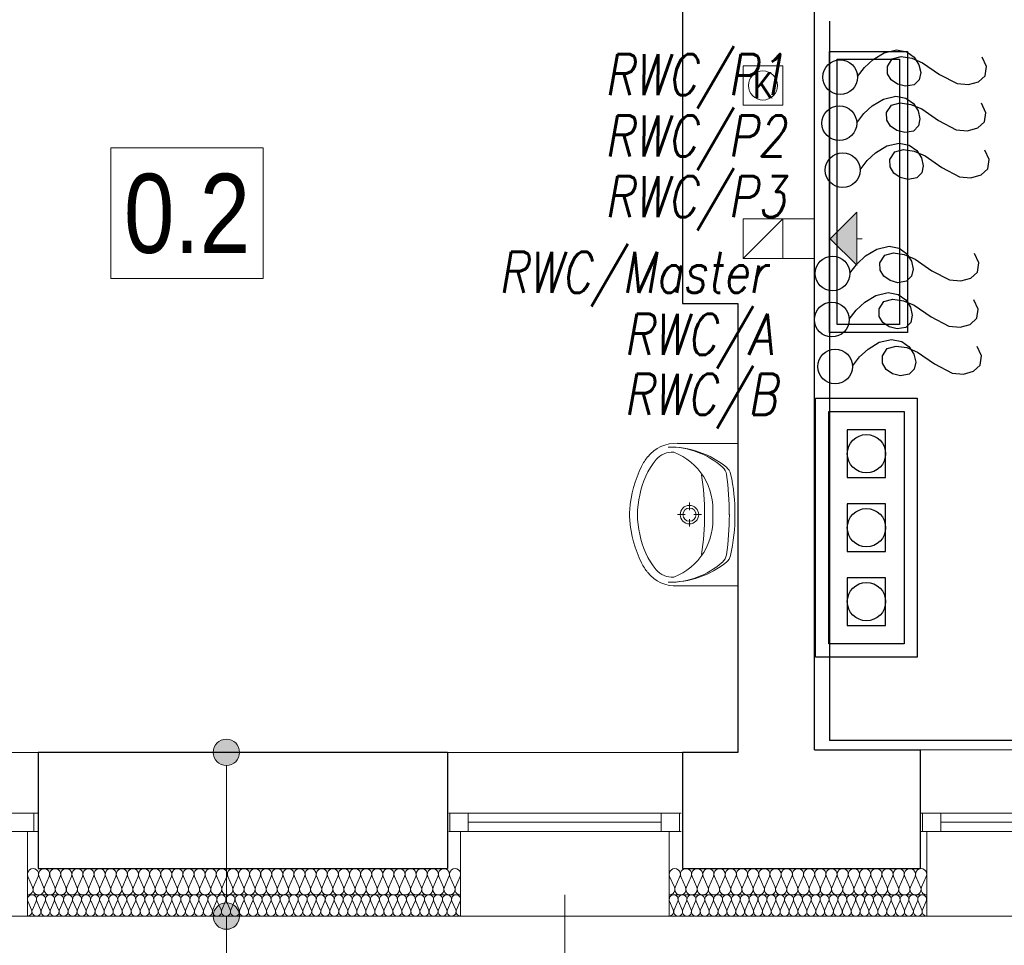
# Model space of a CAD drawing. Extents: x -558982 to 5119495, y -5290134 to 121759.
# Tile 233 of 256: x -430877 to -427149, y -20891 to -17386. Entities that reach past the tile are written whole.
import ezdxf
from ezdxf.lldxf.tags import DXFTag

# ---------------------------------------------------------------- set-up
doc = ezdxf.new("R2010")
doc.units = 0
doc.header["$MEASUREMENT"] = 0
doc.linetypes.add('DASHDOTX2', pattern=[2, 1, -0.5, 0, -0.5])
doc.layers.get('0').update_dxf_attribs({"color": 252})
for name, color, linetype, lineweight in [('$ IE INST. WYRÓWNWCZA', 1, 'Continuous', 30), ('$ IE WYPUSTY', 1, 'Continuous', 30), ('$ IE_OPISY', 7, 'Continuous', 25), ('$ IE_WYPUSTY', 1, 'Continuous', 30), ('Arch ocieplenie_Nr_Pióra__9', 252, 'Continuous', 13), ('Arch opisy_Nr_Pióra__1', 252, 'Continuous', 25), ('Arch opisy_Nr_Pióra__21', 252, 'Continuous', 9), ('Arch wykończenie_Nr_Pióra__3', 252, 'Continuous', 18), ('Inwent Izolacje_Nr_Pióra__2', 252, 'Continuous', 13), ('INWENT OPISY_Nr_Pióra__21', 252, 'Continuous', 9), ('INWENT RURY SPUSTOWE_Nr_Pióra__21', 252, 'Continuous', 9), ('INWENT wyposarzenie_Nr_Pióra__21', 252, 'Continuous', 9), ('INWENT. OKNA_Nr_Pióra__5', 252, 'Continuous', 13), ('INWENT.ŚCIANY_Nr_Pióra__1', 252, 'Continuous', 25), ('INWENT.ŚCIANY_Nr_Pióra__2', 252, 'Continuous', 13), ('INWENT.ŚCIANY_Nr_Pióra__21', 252, 'Continuous', 9), ('Istniejące kominy_Nr_Pióra__21', 252, 'Continuous', 9)]:
    doc.layers.add(name, color=color, linetype=linetype, lineweight=lineweight)
for name, color, linetype in [('Arch ocieplenie', 252, 'Continuous'), ('Arch opisy', 252, 'Continuous'), ('Inwent Izolacje', 252, 'Continuous'), ('INWENT wyposarzenie', 252, 'Continuous'), ('IS_Zasilanie', 1, 'SOLID'), ('Istniejące kominy', 252, 'Continuous')]:
    doc.layers.add(name, color=color, linetype=linetype)
doc.styles.add('GENERATED_STYLE_3', font='ARIALN.TTF')
doc.styles.add('GENERATED_STYLE_5', font='ARIALN.TTF')
doc.styles.add('ROMANS', font='romans.shx', dxfattribs={"width": 0.85})
tags = doc.linetypes.add('SOLID', pattern=[10, 10, 0]).pattern_tags.tags
tags[6:7] = [DXFTag(74, 4), DXFTag(75, 0), DXFTag(340, '0'), DXFTag(46, 0.0), DXFTag(50, 0.0), DXFTag(44, 0.0), DXFTag(45, 0.0)]
tags[4:5] = [DXFTag(74, 4), DXFTag(75, 0), DXFTag(340, '0'), DXFTag(46, 0.0), DXFTag(50, 0.0), DXFTag(44, 0.0), DXFTag(45, 0.0)]

# ---------------------------------------------------------------- blocks, each defined once
blk = doc.blocks.new('Izolacja cieplna 14_5', base_point=(-419374.9, 22732.6))
at = {"layer": 'Arch ocieplenie_Nr_Pióra__9', "linetype": 'Continuous'}
for p, q in [((-419373.5, 22788.8), (-419359.5, 22756.5)), ((-419356.7, 22756.5), (-419342.7, 22788.8)), ((-419339.9, 22788.8), (-419325.9, 22756.5)), ((-419323.1, 22756.5), (-419309.1, 22788.8)), ((-419306.3, 22788.8), (-419292.3, 22756.5)), ((-419289.5, 22756.5), (-419275.5, 22788.8)), ((-419272.7, 22788.8), (-419258.7, 22756.5)), ((-419255.9, 22756.5), (-419241.9, 22788.8)), ((-419239.1, 22788.8), (-419225.1, 22756.5)), ((-419222.2, 22756.5), (-419208.3, 22788.8)), ((-419205.4, 22788.8), (-419191.4, 22756.5)), ((-419188.6, 22756.5), (-419174.6, 22788.8)), ((-419171.8, 22788.8), (-419157.8, 22756.5)), ((-419155, 22756.5), (-419141, 22788.8)), ((-419138.2, 22788.8), (-419124.2, 22756.5)), ((-419121.4, 22756.5), (-419107.4, 22788.8)), ((-419104.6, 22788.8), (-419090.6, 22756.5)), ((-419087.8, 22756.5), (-419073.8, 22788.8)), ((-419070.9, 22788.8), (-419057, 22756.5)), ((-419054.1, 22756.5), (-419040.2, 22788.8)), ((-419037.3, 22788.8), (-419023.3, 22756.5)), ((-419020.5, 22756.5), (-419006.5, 22788.8)), ((-419003.7, 22788.8), (-418989.7, 22756.5)), ((-418986.9, 22756.5), (-418972.9, 22788.8)), ((-418970.1, 22788.8), (-418956.1, 22756.5)), ((-418953.3, 22756.5), (-418939.3, 22788.8)), ((-418936.5, 22788.8), (-418922.5, 22756.5)), ((-418919.7, 22756.5), (-418905.7, 22788.8)), ((-418902.8, 22788.8), (-418888.9, 22756.5)), ((-418886, 22756.5), (-418872, 22788.8)), ((-418869.2, 22788.8), (-418855.2, 22756.5)), ((-418852.4, 22756.5), (-418838.4, 22788.8)), ((-418835.6, 22788.8), (-418821.6, 22756.5)), ((-418818.8, 22756.5), (-418804.8, 22788.8)), ((-418802, 22788.8), (-418788, 22756.5)), ((-418785.2, 22756.5), (-418771.2, 22788.8)), ((-418768.4, 22788.8), (-418754.4, 22756.5)), ((-418751.6, 22756.5), (-418737.6, 22788.8)), ((-418734.7, 22788.8), (-418720.8, 22756.5)), ((-418717.9, 22756.5), (-418703.9, 22788.8)), ((-418701.1, 22788.8), (-418687.1, 22756.5)), ((-418684.3, 22756.5), (-418670.3, 22788.8)), ((-418667.5, 22788.8), (-418653.5, 22756.5)), ((-418650.7, 22756.5), (-418636.7, 22788.8)), ((-418633.9, 22788.8), (-418619.9, 22756.5)), ((-418617.1, 22756.5), (-418603.1, 22788.8)), ((-418600.3, 22788.8), (-418586.3, 22756.5)), ((-418583.4, 22756.5), (-418569.5, 22788.8)), ((-418566.6, 22788.8), (-418552.7, 22756.5)), ((-418549.8, 22756.5), (-418535.8, 22788.8)), ((-418533, 22788.8), (-418519, 22756.5)), ((-418516.2, 22756.5), (-418502.2, 22788.8)), ((-418499.4, 22788.8), (-418485.4, 22756.5)), ((-418482.6, 22756.5), (-418468.6, 22788.8)), ((-418465.8, 22788.8), (-418451.8, 22756.5)), ((-418449, 22756.5), (-418435, 22788.8)), ((-418432.2, 22788.8), (-418418.2, 22756.5)), ((-418415.3, 22756.5), (-418401.4, 22788.8))]:
    blk.add_line(p, q, dxfattribs=at)
for centre, start_param, end_param in [((-419358.1, 22795.6), 4.299595, 8.266775), ((-419324.5, 22795.6), 4.299595, 8.266775), ((-419290.9, 22795.6), 4.299595, 8.266775), ((-419257.3, 22795.6), 4.299595, 8.266775), ((-419223.7, 22795.6), 4.299595, 8.266775), ((-419190, 22795.6), 4.299595, 8.266775), ((-419156.4, 22795.6), 4.299595, 8.266775), ((-419122.8, 22795.6), 4.299595, 8.266775), ((-419089.2, 22795.6), 4.299595, 8.266775), ((-419055.6, 22795.6), 4.299595, 8.266775), ((-419021.9, 22795.6), 4.299595, 8.266775), ((-418988.3, 22795.6), 4.299595, 8.266775), ((-418954.7, 22795.6), 4.299595, 8.266775), ((-418921.1, 22795.6), 4.299595, 8.266775), ((-418887.4, 22795.6), 4.299595, 8.266775), ((-418853.8, 22795.6), 4.299595, 8.266775), ((-418820.2, 22795.6), 4.299595, 8.266775), ((-418786.6, 22795.6), 4.299595, 8.266775), ((-418753, 22795.6), 4.299595, 8.266775), ((-418719.3, 22795.6), 4.299595, 8.266775), ((-418685.7, 22795.6), 4.299595, 8.266775), ((-418652.1, 22795.6), 4.299595, 8.266775), ((-418618.5, 22795.6), 4.299595, 8.266775), ((-418584.9, 22795.6), 4.299595, 8.266775), ((-418551.2, 22795.6), 4.299595, 8.266775), ((-418517.6, 22795.6), 4.299595, 8.266775), ((-418484, 22795.6), 4.299595, 8.266775), ((-418450.4, 22795.6), 4.299595, 8.266775), ((-418416.8, 22795.6), 4.299595, 8.266775), ((-419374.9, 22749.6), 3.141593, 5.125182), ((-419341.3, 22749.6), 1.158004, 5.125183), ((-419307.7, 22749.6), 1.158004, 5.125183), ((-419274.1, 22749.6), 1.158004, 5.125183), ((-419240.5, 22749.6), 1.158004, 5.125183), ((-419206.8, 22749.6), 1.158004, 5.125183), ((-419173.2, 22749.6), 1.158004, 5.125183), ((-419139.6, 22749.6), 1.158004, 5.125183), ((-419106, 22749.6), 1.158004, 5.125183), ((-419072.4, 22749.6), 1.158004, 5.125183), ((-419038.7, 22749.6), 1.158004, 5.125183), ((-419005.1, 22749.6), 1.158004, 5.125183), ((-418971.5, 22749.6), 1.158004, 5.125183), ((-418937.9, 22749.6), 1.158004, 5.125183), ((-418904.3, 22749.6), 1.158004, 5.125183), ((-418870.6, 22749.6), 1.158004, 5.125183), ((-418837, 22749.6), 1.158004, 5.125183), ((-418803.4, 22749.6), 1.158004, 5.125183), ((-418769.8, 22749.6), 1.158004, 5.125183), ((-418736.2, 22749.6), 1.158004, 5.125183), ((-418702.5, 22749.6), 1.158004, 5.125183), ((-418668.9, 22749.6), 1.158004, 5.125183), ((-418635.3, 22749.6), 1.158004, 5.125183), ((-418601.7, 22749.6), 1.158004, 5.125183), ((-418568.1, 22749.6), 1.158004, 5.125183), ((-418534.4, 22749.6), 1.158004, 5.125183), ((-418500.8, 22749.6), 1.158004, 5.125183), ((-418467.2, 22749.6), 1.158004, 5.125183), ((-418433.6, 22749.6), 1.158004, 5.125183), ((-418399.9, 22749.6), 1.158004, 3.141593)]:
    blk.add_ellipse(centre, major_axis=(0, 17), ratio=0.988013, start_param=start_param, end_param=end_param, dxfattribs=at)
blk = doc.blocks.new('Izolacja cieplna 14_6', base_point=(-421804.9, 22732.6))
at = {"layer": 'Arch ocieplenie_Nr_Pióra__9', "linetype": 'Continuous'}
for p, q in [((-421803.5, 22788.8), (-421789.3, 22756.5)), ((-421786.4, 22756.5), (-421772.2, 22788.8)), ((-421769.3, 22788.8), (-421755.1, 22756.5)), ((-421752.3, 22756.5), (-421738, 22788.8)), ((-421735.2, 22788.8), (-421721, 22756.5)), ((-421718.1, 22756.5), (-421703.9, 22788.8)), ((-421701, 22788.8), (-421686.8, 22756.5)), ((-421683.9, 22756.5), (-421669.7, 22788.8)), ((-421666.8, 22788.8), (-421652.6, 22756.5)), ((-421649.8, 22756.5), (-421635.5, 22788.8)), ((-421632.7, 22788.8), (-421618.5, 22756.5)), ((-421615.6, 22756.5), (-421601.4, 22788.8)), ((-421598.5, 22788.8), (-421584.3, 22756.5)), ((-421581.4, 22756.5), (-421567.2, 22788.8)), ((-421564.3, 22788.8), (-421550.1, 22756.5)), ((-421547.3, 22756.5), (-421533, 22788.8)), ((-421530.2, 22788.8), (-421516, 22756.5)), ((-421513.1, 22756.5), (-421498.9, 22788.8)), ((-421496, 22788.8), (-421481.8, 22756.5)), ((-421478.9, 22756.5), (-421464.7, 22788.8)), ((-421461.8, 22788.8), (-421447.6, 22756.5)), ((-421444.8, 22756.5), (-421430.5, 22788.8)), ((-421427.7, 22788.8), (-421413.5, 22756.5)), ((-421410.6, 22756.5), (-421396.4, 22788.8)), ((-421393.5, 22788.8), (-421379.3, 22756.5)), ((-421376.4, 22756.5), (-421362.2, 22788.8)), ((-421359.3, 22788.8), (-421345.1, 22756.5)), ((-421342.3, 22756.5), (-421328, 22788.8)), ((-421325.2, 22788.8), (-421311, 22756.5)), ((-421308.1, 22756.5), (-421293.9, 22788.8)), ((-421291, 22788.8), (-421276.8, 22756.5)), ((-421273.9, 22756.5), (-421259.7, 22788.8)), ((-421256.8, 22788.8), (-421242.6, 22756.5)), ((-421239.8, 22756.5), (-421225.5, 22788.8)), ((-421222.7, 22788.8), (-421208.5, 22756.5)), ((-421205.6, 22756.5), (-421191.4, 22788.8)), ((-421188.5, 22788.8), (-421174.3, 22756.5)), ((-421171.4, 22756.5), (-421157.2, 22788.8)), ((-421154.3, 22788.8), (-421140.1, 22756.5)), ((-421137.3, 22756.5), (-421123, 22788.8)), ((-421120.2, 22788.8), (-421106, 22756.5)), ((-421103.1, 22756.5), (-421088.9, 22788.8)), ((-421086, 22788.8), (-421071.8, 22756.5)), ((-421068.9, 22756.5), (-421054.7, 22788.8)), ((-421051.8, 22788.8), (-421037.6, 22756.5)), ((-421034.8, 22756.5), (-421020.5, 22788.8)), ((-421017.7, 22788.8), (-421003.5, 22756.5)), ((-421000.6, 22756.5), (-420986.4, 22788.8)), ((-420983.5, 22788.8), (-420969.3, 22756.5)), ((-420966.4, 22756.5), (-420952.2, 22788.8)), ((-420949.3, 22788.8), (-420935.1, 22756.5)), ((-420932.3, 22756.5), (-420918, 22788.8)), ((-420915.2, 22788.8), (-420901, 22756.5)), ((-420898.1, 22756.5), (-420883.9, 22788.8)), ((-420881, 22788.8), (-420866.8, 22756.5)), ((-420863.9, 22756.5), (-420849.7, 22788.8)), ((-420846.8, 22788.8), (-420832.6, 22756.5)), ((-420829.8, 22756.5), (-420815.5, 22788.8)), ((-420812.7, 22788.8), (-420798.5, 22756.5)), ((-420795.6, 22756.5), (-420781.4, 22788.8)), ((-420778.5, 22788.8), (-420764.3, 22756.5)), ((-420761.4, 22756.5), (-420747.2, 22788.8)), ((-420744.3, 22788.8), (-420730.1, 22756.5)), ((-420727.3, 22756.5), (-420713, 22788.8)), ((-420710.2, 22788.8), (-420696, 22756.5)), ((-420693.1, 22756.5), (-420678.9, 22788.8)), ((-420676, 22788.8), (-420661.8, 22756.5)), ((-420658.9, 22756.5), (-420644.7, 22788.8)), ((-420641.8, 22788.8), (-420627.6, 22756.5)), ((-420624.8, 22756.5), (-420610.5, 22788.8)), ((-420607.7, 22788.8), (-420593.5, 22756.5)), ((-420590.6, 22756.5), (-420576.4, 22788.8)), ((-420573.5, 22788.8), (-420559.3, 22756.5)), ((-420556.4, 22756.5), (-420542.2, 22788.8)), ((-420539.3, 22788.8), (-420525.1, 22756.5)), ((-420522.3, 22756.5), (-420508, 22788.8)), ((-420505.2, 22788.8), (-420491, 22756.5)), ((-420488.1, 22756.5), (-420473.9, 22788.8)), ((-420471, 22788.8), (-420456.8, 22756.5)), ((-420453.9, 22756.5), (-420439.7, 22788.8)), ((-420436.8, 22788.8), (-420422.6, 22756.5)), ((-420419.8, 22756.5), (-420405.5, 22788.8)), ((-420402.7, 22788.8), (-420388.5, 22756.5)), ((-420385.6, 22756.5), (-420371.4, 22788.8)), ((-420368.5, 22788.8), (-420354.3, 22756.5)), ((-420351.4, 22756.5), (-420337.2, 22788.8)), ((-420334.3, 22788.8), (-420320.1, 22756.5)), ((-420317.3, 22756.5), (-420303, 22788.8)), ((-420300.2, 22788.8), (-420286, 22756.5)), ((-420283.1, 22756.5), (-420268.9, 22788.8)), ((-420266, 22788.8), (-420251.8, 22756.5)), ((-420248.9, 22756.5), (-420234.7, 22788.8)), ((-420231.8, 22788.8), (-420217.6, 22756.5)), ((-420214.8, 22756.5), (-420200.5, 22788.8)), ((-420197.7, 22788.8), (-420183.5, 22756.5)), ((-420180.6, 22756.5), (-420166.4, 22788.8))]:
    blk.add_line(p, q, dxfattribs=at)
for centre, start_param, end_param in [((-421787.9, 22795.6), 5.870392, 9.837571), ((-421753.7, 22795.6), 5.870392, 9.837571), ((-421719.5, 22795.6), 5.870392, 9.837571), ((-421685.4, 22795.6), 5.870392, 9.837571), ((-421651.2, 22795.6), 5.870392, 9.837571), ((-421617, 22795.6), 5.870392, 9.837571), ((-421582.9, 22795.6), 5.870392, 9.837571), ((-421548.7, 22795.6), 5.870392, 9.837571), ((-421514.5, 22795.6), 5.870392, 9.837571), ((-421480.4, 22795.6), 5.870392, 9.837571), ((-421446.2, 22795.6), 5.870392, 9.837571), ((-421412, 22795.6), 5.870392, 9.837571), ((-421377.9, 22795.6), 5.870392, 9.837571), ((-421343.7, 22795.6), 5.870392, 9.837571), ((-421309.5, 22795.6), 5.870392, 9.837571), ((-421275.4, 22795.6), 5.870392, 9.837571), ((-421241.2, 22795.6), 5.870392, 9.837571), ((-421207, 22795.6), 5.870392, 9.837571), ((-421172.9, 22795.6), 5.870392, 9.837571), ((-421138.7, 22795.6), 5.870392, 9.837571), ((-421104.5, 22795.6), 5.870392, 9.837571), ((-421070.4, 22795.6), 5.870392, 9.837571), ((-421036.2, 22795.6), 5.870392, 9.837571), ((-421002, 22795.6), 5.870392, 9.837571), ((-420967.9, 22795.6), 5.870392, 9.837571), ((-420933.7, 22795.6), 5.870392, 9.837571), ((-420899.5, 22795.6), 5.870392, 9.837571), ((-420865.4, 22795.6), 5.870392, 9.837571), ((-420831.2, 22795.6), 5.870392, 9.837571), ((-420797, 22795.6), 5.870392, 9.837571), ((-420762.9, 22795.6), 5.870392, 9.837571), ((-420728.7, 22795.6), 5.870392, 9.837571), ((-420694.5, 22795.6), 5.870392, 9.837571), ((-420660.4, 22795.6), 5.870392, 9.837571), ((-420626.2, 22795.6), 5.870392, 9.837571), ((-420592, 22795.6), 5.870392, 9.837571), ((-420557.9, 22795.6), 5.870392, 9.837571), ((-420523.7, 22795.6), 5.870392, 9.837571), ((-420489.5, 22795.6), 5.870392, 9.837571), ((-420455.4, 22795.6), 5.870392, 9.837571), ((-420421.2, 22795.6), 5.870392, 9.837571), ((-420387, 22795.6), 5.870392, 9.837571), ((-420352.9, 22795.6), 5.870392, 9.837571), ((-420318.7, 22795.6), 5.870392, 9.837571), ((-420284.5, 22795.6), 5.870392, 9.837571), ((-420250.4, 22795.6), 5.870392, 9.837571), ((-420216.2, 22795.6), 5.870392, 9.837571), ((-420182, 22795.6), 5.870392, 9.837571), ((-421804.9, 22749.6), 4.712389, 6.695979), ((-421770.8, 22749.6), 2.7288, 6.695979), ((-421736.6, 22749.6), 2.7288, 6.695979), ((-421702.4, 22749.6), 2.7288, 6.695979), ((-421668.3, 22749.6), 2.7288, 6.695979), ((-421634.1, 22749.6), 2.7288, 6.695979), ((-421599.9, 22749.6), 2.7288, 6.695979), ((-421565.8, 22749.6), 2.7288, 6.695979), ((-421531.6, 22749.6), 2.7288, 6.695979), ((-421497.4, 22749.6), 2.7288, 6.695979), ((-421463.3, 22749.6), 2.7288, 6.695979), ((-421429.1, 22749.6), 2.7288, 6.695979), ((-421394.9, 22749.6), 2.7288, 6.695979), ((-421360.8, 22749.6), 2.7288, 6.695979), ((-421326.6, 22749.6), 2.7288, 6.695979), ((-421292.4, 22749.6), 2.7288, 6.695979), ((-421258.3, 22749.6), 2.7288, 6.695979), ((-421224.1, 22749.6), 2.7288, 6.695979), ((-421189.9, 22749.6), 2.7288, 6.695979), ((-421155.8, 22749.6), 2.7288, 6.695979), ((-421121.6, 22749.6), 2.7288, 6.695979), ((-421087.4, 22749.6), 2.7288, 6.695979), ((-421053.3, 22749.6), 2.7288, 6.695979), ((-421019.1, 22749.6), 2.7288, 6.695979), ((-420984.9, 22749.6), 2.7288, 6.695979), ((-420950.8, 22749.6), 2.7288, 6.695979), ((-420916.6, 22749.6), 2.7288, 6.695979), ((-420882.4, 22749.6), 2.7288, 6.695979), ((-420848.3, 22749.6), 2.7288, 6.695979), ((-420814.1, 22749.6), 2.7288, 6.695979), ((-420779.9, 22749.6), 2.7288, 6.695979), ((-420745.8, 22749.6), 2.7288, 6.695979), ((-420711.6, 22749.6), 2.7288, 6.695979), ((-420677.4, 22749.6), 2.7288, 6.695979), ((-420643.3, 22749.6), 2.7288, 6.695979), ((-420609.1, 22749.6), 2.7288, 6.695979), ((-420574.9, 22749.6), 2.7288, 6.695979), ((-420540.8, 22749.6), 2.7288, 6.695979), ((-420506.6, 22749.6), 2.7288, 6.695979), ((-420472.4, 22749.6), 2.7288, 6.695979), ((-420438.3, 22749.6), 2.7288, 6.695979), ((-420404.1, 22749.6), 2.7288, 6.695979), ((-420369.9, 22749.6), 2.7288, 6.695979), ((-420335.8, 22749.6), 2.7288, 6.695979), ((-420301.6, 22749.6), 2.7288, 6.695979), ((-420267.4, 22749.6), 2.7288, 6.695979), ((-420233.3, 22749.6), 2.7288, 6.695979), ((-420199.1, 22749.6), 2.7288, 6.695979), ((-420164.9, 22749.6), 2.7288, 4.712389)]:
    blk.add_ellipse(centre, major_axis=(17.1, 0), ratio=0.995959, start_param=start_param, end_param=end_param, dxfattribs=at)
blk = doc.blocks.new('Symbol Umywalka 14_251', base_point=(-419525, 24522.6))
at = {"layer": 'INWENT wyposarzenie_Nr_Pióra__21', "linetype": 'Continuous'}
for p, q in [((-419114.9, 24522.6), (-419343.4, 24522.6)), ((-419114.9, 24522.6), (-419114.9, 23982.6)), ((-419114.9, 24167.5), (-419114.9, 24337.7)), ((-419298.3, 24269.4), (-419298.3, 24298.2)), ((-419314.9, 24252.7), (-419343.8, 24252.7)), ((-419298.3, 24207.2), (-419298.3, 24236)), ((-419252.8, 24252.7), (-419281.6, 24252.7)), ((-419114.9, 23982.6), (-419343.4, 23982.6))]:
    blk.add_line(p, q, dxfattribs=at)
for radius in [35, 25]:
    blk.add_circle((-419298.3, 24252.7), radius, dxfattribs=at)
for centre, radius, start, end in [((-419349.3, 24385.4), 137.4, 87.5448, 141.2546), ((-419373.1, 24169.1), 339.6, 50.6648, 90.9072), ((-419374.8, 24203.6), 305.1, 48.5245, 90.6767), ((-419197.6, 24276), 293, 140.7149, 170.0022), ((-419290.4, 24338.4), 212.8, 141.3152, 152.8429), ((-419363.1, 24408.6), 80.9, 86.0694, 139.1984), ((-419446, 24265.5), 240.7, 32.8442, 68.4481), ((-419081.3, 24238.9), 444.2, 153.7403, 175.7948), ((-419202.6, 24398.5), 45, 7.8304, 48.5245), ((-419186.3, 24397), 45, 12.694, 50.6648), ((-420225.7, 24252.7), 984.9, 351.1796, 8.8266), ((-419449.8, 24271.9), 240.6, 355.394, 31.0561), ((-420301.1, 24247.4), 1153.8, 0.245, 7.8304), ((-419801.8, 24258.4), 675.9, 359.4897, 12.694), ((-419178.3, 24252.6), 316.7, 166.4334, 193.5666), ((-419255, 24252.6), 270, 175.9876, 184.0124), ((-419449.8, 24233.3), 240.6, 328.9439, 4.606), ((-420301, 24259.1), 1153.8, 352.0921, 359.6775), ((-419801.8, 24247.5), 675.9, 347.2285, 0.4328), ((-419081.3, 24266.3), 444.2, 184.2052, 206.2597), ((-419197.6, 24229.2), 293, 189.9978, 219.2851), ((-419446, 24239.7), 240.7, 291.5519, 327.1558), ((-419202.8, 24106.6), 45, 311.398, 352.0921), ((-419186.5, 24108), 45, 309.2578, 347.2285), ((-419290.4, 24166.9), 212.8, 207.1571, 218.6848), ((-419372.9, 24336.2), 339.6, 269.0153, 309.2578), ((-419374.8, 24301.7), 305.1, 269.2458, 311.398), ((-419349.3, 24119.8), 137.4, 218.7454, 272.4552), ((-419363.1, 24096.6), 80.9, 220.8016, 273.9306)]:
    blk.add_arc(centre, radius, start, end, dxfattribs=at)
blk = doc.blocks.new('Izolacja cieplna 14_259', base_point=(-421804.9, 22812.6))
at = {"layer": 'Inwent Izolacje_Nr_Pióra__2', "linetype": 'Continuous'}
for p, q in [((-421803.2, 22882.8), (-421785.7, 22842.4)), ((-421782.2, 22842.4), (-421764.7, 22882.8)), ((-421761.1, 22882.8), (-421743.6, 22842.4)), ((-421740.1, 22842.4), (-421722.6, 22882.8)), ((-421719.1, 22882.8), (-421701.6, 22842.4)), ((-421698.1, 22842.4), (-421680.6, 22882.8)), ((-421677, 22882.8), (-421659.5, 22842.4)), ((-421656, 22842.4), (-421638.5, 22882.8)), ((-421635, 22882.8), (-421617.5, 22842.4)), ((-421614, 22842.4), (-421596.5, 22882.8)), ((-421592.9, 22882.8), (-421575.4, 22842.4)), ((-421571.9, 22842.4), (-421554.4, 22882.8)), ((-421550.9, 22882.8), (-421533.4, 22842.4)), ((-421529.8, 22842.4), (-421512.4, 22882.8)), ((-421508.8, 22882.8), (-421491.3, 22842.4)), ((-421487.8, 22842.4), (-421470.3, 22882.8)), ((-421466.8, 22882.8), (-421449.3, 22842.4)), ((-421445.7, 22842.4), (-421428.3, 22882.8)), ((-421424.7, 22882.8), (-421407.2, 22842.4)), ((-421403.7, 22842.4), (-421386.2, 22882.8)), ((-421382.7, 22882.8), (-421365.2, 22842.4)), ((-421361.6, 22842.4), (-421344.1, 22882.8)), ((-421340.6, 22882.8), (-421323.1, 22842.4)), ((-421319.6, 22842.4), (-421302.1, 22882.8)), ((-421298.6, 22882.8), (-421281.1, 22842.4)), ((-421277.5, 22842.4), (-421260, 22882.8)), ((-421256.5, 22882.8), (-421239, 22842.4)), ((-421235.5, 22842.4), (-421218, 22882.8)), ((-421214.5, 22882.8), (-421197, 22842.4)), ((-421193.4, 22842.4), (-421175.9, 22882.8)), ((-421172.4, 22882.8), (-421154.9, 22842.4)), ((-421151.4, 22842.4), (-421133.9, 22882.8)), ((-421130.4, 22882.8), (-421112.9, 22842.4)), ((-421109.3, 22842.4), (-421091.8, 22882.8)), ((-421088.3, 22882.8), (-421070.8, 22842.4)), ((-421067.3, 22842.4), (-421049.8, 22882.8)), ((-421046.3, 22882.8), (-421028.8, 22842.4)), ((-421025.2, 22842.4), (-421007.7, 22882.8)), ((-421004.2, 22882.8), (-420986.7, 22842.4)), ((-420983.2, 22842.4), (-420965.7, 22882.8)), ((-420962.2, 22882.8), (-420944.7, 22842.4)), ((-420941.1, 22842.4), (-420923.6, 22882.8)), ((-420920.1, 22882.8), (-420902.6, 22842.4)), ((-420899.1, 22842.4), (-420881.6, 22882.8)), ((-420878.1, 22882.8), (-420860.6, 22842.4)), ((-420857, 22842.4), (-420839.5, 22882.8)), ((-420836, 22882.8), (-420818.5, 22842.4)), ((-420815, 22842.4), (-420797.5, 22882.8)), ((-420793.9, 22882.8), (-420776.5, 22842.4)), ((-420772.9, 22842.4), (-420755.4, 22882.8)), ((-420751.9, 22882.8), (-420734.4, 22842.4)), ((-420730.9, 22842.4), (-420713.4, 22882.8)), ((-420709.8, 22882.8), (-420692.4, 22842.4)), ((-420688.8, 22842.4), (-420671.3, 22882.8)), ((-420667.8, 22882.8), (-420650.3, 22842.4)), ((-420646.8, 22842.4), (-420629.3, 22882.8)), ((-420625.7, 22882.8), (-420608.3, 22842.4)), ((-420604.7, 22842.4), (-420587.2, 22882.8)), ((-420583.7, 22882.8), (-420566.2, 22842.4)), ((-420562.7, 22842.4), (-420545.2, 22882.8)), ((-420541.6, 22882.8), (-420524.1, 22842.4)), ((-420520.6, 22842.4), (-420503.1, 22882.8)), ((-420499.6, 22882.8), (-420482.1, 22842.4)), ((-420478.6, 22842.4), (-420461.1, 22882.8)), ((-420457.5, 22882.8), (-420440, 22842.4)), ((-420436.5, 22842.4), (-420419, 22882.8)), ((-420415.5, 22882.8), (-420398, 22842.4)), ((-420394.5, 22842.4), (-420377, 22882.8)), ((-420373.4, 22882.8), (-420355.9, 22842.4)), ((-420352.4, 22842.4), (-420334.9, 22882.8)), ((-420331.4, 22882.8), (-420313.9, 22842.4)), ((-420310.4, 22842.4), (-420292.9, 22882.8)), ((-420289.3, 22882.8), (-420271.8, 22842.4)), ((-420268.3, 22842.4), (-420250.8, 22882.8)), ((-420247.3, 22882.8), (-420229.8, 22842.4)), ((-420226.3, 22842.4), (-420208.8, 22882.8)), ((-420205.2, 22882.8), (-420187.7, 22842.4)), ((-420184.2, 22842.4), (-420166.7, 22882.8))]:
    blk.add_line(p, q, dxfattribs=at)
for centre, start_param, end_param in [((-421783.9, 22891.3), 4.299595, 8.266775), ((-421741.9, 22891.3), 4.299595, 8.266775), ((-421699.8, 22891.3), 4.299595, 8.266775), ((-421657.8, 22891.3), 4.299595, 8.266775), ((-421615.7, 22891.3), 4.299595, 8.266775), ((-421573.7, 22891.3), 4.299595, 8.266775), ((-421531.6, 22891.3), 4.299595, 8.266775), ((-421489.6, 22891.3), 4.299595, 8.266775), ((-421447.5, 22891.3), 4.299595, 8.266775), ((-421405.5, 22891.3), 4.299595, 8.266775), ((-421363.4, 22891.3), 4.299595, 8.266775), ((-421321.4, 22891.3), 4.299595, 8.266775), ((-421279.3, 22891.3), 4.299595, 8.266775), ((-421237.3, 22891.3), 4.299595, 8.266775), ((-421195.2, 22891.3), 4.299595, 8.266775), ((-421153.2, 22891.3), 4.299595, 8.266775), ((-421111.1, 22891.3), 4.299595, 8.266775), ((-421069, 22891.3), 4.299595, 8.266775), ((-421027, 22891.3), 4.299595, 8.266775), ((-420984.9, 22891.3), 4.299595, 8.266775), ((-420942.9, 22891.3), 4.299595, 8.266775), ((-420900.8, 22891.3), 4.299595, 8.266775), ((-420858.8, 22891.3), 4.299595, 8.266775), ((-420816.7, 22891.3), 4.299595, 8.266775), ((-420774.7, 22891.3), 4.299595, 8.266775), ((-420732.6, 22891.3), 4.299595, 8.266775), ((-420690.6, 22891.3), 4.299595, 8.266775), ((-420648.5, 22891.3), 4.299595, 8.266775), ((-420606.5, 22891.3), 4.299595, 8.266775), ((-420564.4, 22891.3), 4.299595, 8.266775), ((-420522.4, 22891.3), 4.299595, 8.266775), ((-420480.3, 22891.3), 4.299595, 8.266775), ((-420438.3, 22891.3), 4.299595, 8.266775), ((-420396.2, 22891.3), 4.299595, 8.266775), ((-420354.2, 22891.3), 4.299595, 8.266775), ((-420312.1, 22891.3), 4.299595, 8.266775), ((-420270.1, 22891.3), 4.299595, 8.266775), ((-420228, 22891.3), 4.299595, 8.266775), ((-420186, 22891.3), 4.299595, 8.266775), ((-421804.9, 22833.9), 3.141593, 5.125182), ((-421762.9, 22833.9), 1.158004, 5.125183), ((-421720.8, 22833.9), 1.158004, 5.125183), ((-421678.8, 22833.9), 1.158004, 5.125183), ((-421636.7, 22833.9), 1.158004, 5.125183), ((-421594.7, 22833.9), 1.158004, 5.125183), ((-421552.6, 22833.9), 1.158004, 5.125183), ((-421510.6, 22833.9), 1.158004, 5.125183), ((-421468.5, 22833.9), 1.158004, 5.125183), ((-421426.5, 22833.9), 1.158004, 5.125183), ((-421384.4, 22833.9), 1.158004, 5.125183), ((-421342.4, 22833.9), 1.158004, 5.125183), ((-421300.3, 22833.9), 1.158004, 5.125183), ((-421258.3, 22833.9), 1.158004, 5.125183), ((-421216.2, 22833.9), 1.158004, 5.125183), ((-421174.2, 22833.9), 1.158004, 5.125183), ((-421132.1, 22833.9), 1.158004, 5.125183), ((-421090.1, 22833.9), 1.158004, 5.125183), ((-421048, 22833.9), 1.158004, 5.125183), ((-421006, 22833.9), 1.158004, 5.125183), ((-420963.9, 22833.9), 1.158004, 5.125183), ((-420921.9, 22833.9), 1.158004, 5.125183), ((-420879.8, 22833.9), 1.158004, 5.125183), ((-420837.8, 22833.9), 1.158004, 5.125183), ((-420795.7, 22833.9), 1.158004, 5.125183), ((-420753.7, 22833.9), 1.158004, 5.125183), ((-420711.6, 22833.9), 1.158004, 5.125183), ((-420669.6, 22833.9), 1.158004, 5.125183), ((-420627.5, 22833.9), 1.158004, 5.125183), ((-420585.5, 22833.9), 1.158004, 5.125183), ((-420543.4, 22833.9), 1.158004, 5.125183), ((-420501.4, 22833.9), 1.158004, 5.125183), ((-420459.3, 22833.9), 1.158004, 5.125183), ((-420417.3, 22833.9), 1.158004, 5.125183), ((-420375.2, 22833.9), 1.158004, 5.125183), ((-420333.2, 22833.9), 1.158004, 5.125183), ((-420291.1, 22833.9), 1.158004, 5.125183), ((-420249.1, 22833.9), 1.158004, 5.125183), ((-420207, 22833.9), 1.158004, 5.125183), ((-420164.9, 22833.9), 1.158004, 3.141593)]:
    blk.add_ellipse(centre, major_axis=(0, 21.3), ratio=0.988613, start_param=start_param, end_param=end_param, dxfattribs=at)
blk = doc.blocks.new('Izolacja cieplna 14_260', base_point=(-419374.9, 22812.6))
at = {"layer": 'Inwent Izolacje_Nr_Pióra__2', "linetype": 'Continuous'}
for p, q in [((-419373.2, 22882.8), (-419355.5, 22842.4)), ((-419352, 22842.4), (-419334.3, 22882.8)), ((-419330.8, 22882.8), (-419313.1, 22842.4)), ((-419309.6, 22842.4), (-419291.9, 22882.8)), ((-419288.4, 22882.8), (-419270.7, 22842.4)), ((-419267.2, 22842.4), (-419249.6, 22882.8)), ((-419246, 22882.8), (-419228.4, 22842.4)), ((-419224.8, 22842.4), (-419207.2, 22882.8)), ((-419203.6, 22882.8), (-419186, 22842.4)), ((-419182.4, 22842.4), (-419164.8, 22882.8)), ((-419161.2, 22882.8), (-419143.6, 22842.4)), ((-419140, 22842.4), (-419122.4, 22882.8)), ((-419118.8, 22882.8), (-419101.2, 22842.4)), ((-419097.6, 22842.4), (-419080, 22882.8)), ((-419076.4, 22882.8), (-419058.8, 22842.4)), ((-419055.2, 22842.4), (-419037.6, 22882.8)), ((-419034, 22882.8), (-419016.4, 22842.4)), ((-419012.8, 22842.4), (-418995.2, 22882.8)), ((-418991.6, 22882.8), (-418974, 22842.4)), ((-418970.4, 22842.4), (-418952.8, 22882.8)), ((-418949.3, 22882.8), (-418931.6, 22842.4)), ((-418928.1, 22842.4), (-418910.4, 22882.8)), ((-418906.9, 22882.8), (-418889.2, 22842.4)), ((-418885.7, 22842.4), (-418868, 22882.8)), ((-418864.5, 22882.8), (-418846.8, 22842.4)), ((-418843.3, 22842.4), (-418825.6, 22882.8)), ((-418822.1, 22882.8), (-418804.4, 22842.4)), ((-418800.9, 22842.4), (-418783.2, 22882.8)), ((-418779.7, 22882.8), (-418762.1, 22842.4)), ((-418758.5, 22842.4), (-418740.9, 22882.8)), ((-418737.3, 22882.8), (-418719.7, 22842.4)), ((-418716.1, 22842.4), (-418698.5, 22882.8)), ((-418694.9, 22882.8), (-418677.3, 22842.4)), ((-418673.7, 22842.4), (-418656.1, 22882.8)), ((-418652.5, 22882.8), (-418634.9, 22842.4)), ((-418631.3, 22842.4), (-418613.7, 22882.8)), ((-418610.1, 22882.8), (-418592.5, 22842.4)), ((-418588.9, 22842.4), (-418571.3, 22882.8)), ((-418567.7, 22882.8), (-418550.1, 22842.4)), ((-418546.5, 22842.4), (-418528.9, 22882.8)), ((-418525.3, 22882.8), (-418507.7, 22842.4)), ((-418504.1, 22842.4), (-418486.5, 22882.8)), ((-418482.9, 22882.8), (-418465.3, 22842.4)), ((-418461.8, 22842.4), (-418444.1, 22882.8)), ((-418440.6, 22882.8), (-418422.9, 22842.4)), ((-418419.4, 22842.4), (-418401.7, 22882.8))]:
    blk.add_line(p, q, dxfattribs=at)
for centre, start_param, end_param in [((-419353.8, 22891.3), 4.299595, 8.266775), ((-419311.4, 22891.3), 4.299595, 8.266775), ((-419269, 22891.3), 4.299595, 8.266775), ((-419226.6, 22891.3), 4.299595, 8.266775), ((-419184.2, 22891.3), 4.299595, 8.266775), ((-419141.8, 22891.3), 4.299595, 8.266775), ((-419099.4, 22891.3), 4.299595, 8.266775), ((-419057, 22891.3), 4.299595, 8.266775), ((-419014.6, 22891.3), 4.299595, 8.266775), ((-418972.2, 22891.3), 4.299595, 8.266775), ((-418929.8, 22891.3), 4.299595, 8.266775), ((-418887.4, 22891.3), 4.299595, 8.266775), ((-418845.1, 22891.3), 4.299595, 8.266775), ((-418802.7, 22891.3), 4.299595, 8.266775), ((-418760.3, 22891.3), 4.299595, 8.266775), ((-418717.9, 22891.3), 4.299595, 8.266775), ((-418675.5, 22891.3), 4.299595, 8.266775), ((-418633.1, 22891.3), 4.299595, 8.266775), ((-418590.7, 22891.3), 4.299595, 8.266775), ((-418548.3, 22891.3), 4.299595, 8.266775), ((-418505.9, 22891.3), 4.299595, 8.266775), ((-418463.5, 22891.3), 4.299595, 8.266775), ((-418421.1, 22891.3), 4.299595, 8.266775), ((-419374.9, 22833.9), 3.141593, 5.125182), ((-419332.6, 22833.9), 1.158004, 5.125183), ((-419290.2, 22833.9), 1.158004, 5.125183), ((-419247.8, 22833.9), 1.158004, 5.125183), ((-419205.4, 22833.9), 1.158004, 5.125183), ((-419163, 22833.9), 1.158004, 5.125183), ((-419120.6, 22833.9), 1.158004, 5.125183), ((-419078.2, 22833.9), 1.158004, 5.125183), ((-419035.8, 22833.9), 1.158004, 5.125183), ((-418993.4, 22833.9), 1.158004, 5.125183), ((-418951, 22833.9), 1.158004, 5.125183), ((-418908.6, 22833.9), 1.158004, 5.125183), ((-418866.3, 22833.9), 1.158004, 5.125183), ((-418823.9, 22833.9), 1.158004, 5.125183), ((-418781.5, 22833.9), 1.158004, 5.125183), ((-418739.1, 22833.9), 1.158004, 5.125183), ((-418696.7, 22833.9), 1.158004, 5.125183), ((-418654.3, 22833.9), 1.158004, 5.125183), ((-418611.9, 22833.9), 1.158004, 5.125183), ((-418569.5, 22833.9), 1.158004, 5.125183), ((-418527.1, 22833.9), 1.158004, 5.125183), ((-418484.7, 22833.9), 1.158004, 5.125183), ((-418442.3, 22833.9), 1.158004, 5.125183), ((-418399.9, 22833.9), 1.158004, 3.141593)]:
    blk.add_ellipse(centre, major_axis=(0, 21.3), ratio=0.996607, start_param=start_param, end_param=end_param, dxfattribs=at)
blk = doc.blocks.new('Linia_10', base_point=(-418764.9, 25297.6))
at = {"layer": 'Istniejące kominy_Nr_Pióra__21', "linetype": 'Continuous'}
blk.add_hatch(color=256, dxfattribs=at).paths.add_polyline_path([(-418764.9, 25297.6), (-418664.9, 25397.6), (-418664.9, 25197.6)], flags=0)
for p, q in [((-418764.9, 25297.6), (-418664.9, 25397.6)), ((-418664.9, 25397.6), (-418664.9, 25197.6)), ((-418764.9, 25297.6), (-418664.9, 25197.6)), ((-418664.9, 25297.6), (-418644.9, 25297.6))]:
    blk.add_line(p, q, dxfattribs=at)
blk = doc.blocks.new('Linia_52', base_point=(-421051.8, 22732.6))
at = {"layer": 'Arch opisy_Nr_Pióra__21', "linetype": 'Continuous'}
blk.add_line((-421051.8, 22732.6), (-421051.8, 20652.8), dxfattribs=at)
blk.add_circle((-421051.8, 20352.8), 300, dxfattribs=at)
blk = doc.blocks.new('Linia_53', base_point=(-421051.8, 23352.6))
at = {"layer": 'Arch opisy_Nr_Pióra__21', "linetype": 'Continuous'}
for points in [[(-421001.8, 23352.6), (-421005.6, 23371.7), (-421016.4, 23388), (-421032.7, 23398.8), (-421051.8, 23402.6), (-421070.9, 23398.8), (-421087.1, 23388), (-421098, 23371.7), (-421101.8, 23352.6), (-421098, 23333.5), (-421087.1, 23317.3), (-421070.9, 23306.4), (-421051.8, 23302.6), (-421032.7, 23306.4), (-421016.4, 23317.3), (-421005.6, 23333.5)], [(-421001.8, 22732.6), (-421005.6, 22751.7), (-421016.4, 22768), (-421032.7, 22778.8), (-421051.8, 22782.6), (-421070.9, 22778.8), (-421087.1, 22768), (-421098, 22751.7), (-421101.8, 22732.6), (-421098, 22713.5), (-421087.1, 22697.3), (-421070.9, 22686.4), (-421051.8, 22682.6), (-421032.7, 22686.4), (-421016.4, 22697.3), (-421005.6, 22713.5)]]:
    blk.add_hatch(color=256, dxfattribs=at).paths.add_polyline_path(points, flags=0)
blk.add_line((-421051.8, 23302.6), (-421051.8, 22782.6), dxfattribs=at)
for centre in [(-421051.8, 23352.6), (-421051.8, 22732.6)]:
    blk.add_circle(centre, 50, dxfattribs=at)
blk = doc.blocks.new('ZAPAS KABLA')
at = {"layer": '$ IE WYPUSTY', "linetype": 'ByBlock'}
blk.add_lwpolyline([(0, -0.0716), (0.017, -0.0856), (0.0315, -0.1019), (0.0437, -0.1235), (0.0486, -0.147), (0.0444, -0.1659), (0.0339, -0.1799), (0.0197, -0.1885), (0.0045, -0.1914), (-0.009, -0.1882), (-0.0183, -0.1786), (-0.0206, -0.1621), (-0.0164, -0.1472), (-0.0079, -0.1355), (0.0038, -0.1288), (0.018, -0.1287), (0.0319, -0.1383), (0.0359, -0.155), (0.0323, -0.1752), (0.0231, -0.1955), (0.0003, -0.2267), (-0.018, -0.2597), (-0.0204, -0.2812), (-0.0157, -0.3004), (-0.0044, -0.3134), (0.0129, -0.3163), (0.0308, -0.3086)], dxfattribs=at)
blk.add_circle((0, -0.0387), 0.0329, dxfattribs=at)

msp = doc.modelspace()

# ---------------------------------------------------------------- linework, layer by layer
at = {"layer": '$ IE INST. WYRÓWNWCZA', "color": 3, "ltscale": 30}
for points in [[(-427810.2, -17392.3), (-427810.2, -20115.2)], [(-424367.5, -20115.2), (-427810.2, -20115.2)]]:
    msp.add_lwpolyline(points, dxfattribs=at)
at = {"layer": '$ IE INST. WYRÓWNWCZA', "color": 2, "linetype": 'DASHDOTX2', "ltscale": 500}
for points in [[(-427810.2, -17392.3), (-427810.2, -20115.2)], [(-424367.5, -20115.2), (-427810.2, -20115.2)]]:
    msp.add_lwpolyline(points, dxfattribs=at)
at = {"color": 252, "lineweight": 30}
for points in [[(-427863.1, -18820), (-427478.1, -18820), (-427478.1, -19800), (-427863.1, -19800)], [(-427813.1, -18870), (-427528.1, -18870), (-427528.1, -19750), (-427813.1, -19750)], [(-427743.1, -19120), (-427598.1, -19120), (-427598.1, -18940), (-427743.1, -18940)], [(-427743.1, -19400), (-427598.1, -19400), (-427598.1, -19220), (-427743.1, -19220)], [(-427743.1, -19680), (-427598.1, -19680), (-427598.1, -19500), (-427743.1, -19500)]]:
    msp.add_lwpolyline(points, close=True, dxfattribs=at)
for centre in [(-427670.6, -19030), (-427670.6, -19310), (-427670.6, -19590)]:
    msp.add_circle(centre, 72.5, dxfattribs=at)
at = {"layer": 'Arch wykończenie_Nr_Pióra__3', "linetype": 'Continuous'}
for p, q in [((-430847.5, -20780.6), (-430847.5, -20460.6)), ((-429207.5, -20780.6), (-429207.5, -20460.6)), ((-428417.5, -20780.6), (-428417.5, -20460.6)), ((-427442.5, -20780.6), (-427442.5, -20460.6)), ((-430847.5, -20780.6), (-429207.5, -20780.6)), ((-428417.5, -20780.6), (-427442.5, -20780.6))]:
    msp.add_line(p, q, dxfattribs=at)
at = {"layer": 'INWENT RURY SPUSTOWE_Nr_Pióra__21', "linetype": 'Continuous'}
msp.add_circle((-428062.5, -17635.6), 55, dxfattribs=at)
at = {"layer": 'INWENT. OKNA_Nr_Pióra__5', "linetype": 'Continuous'}
for p, q in [((-431707.5, -20390.6), (-430807.5, -20390.6)), ((-430823.5, -20390.6), (-430823.5, -20460.6)), ((-429252.5, -20390.6), (-428372.5, -20390.6)), ((-429248.5, -20390.6), (-429248.5, -20460.6)), ((-429178.5, -20390.6), (-429178.5, -20460.6)), ((-428448.5, -20390.6), (-428448.5, -20460.6)), ((-428378.5, -20390.6), (-428378.5, -20460.6)), ((-427467.5, -20390.6), (-426577.5, -20390.6)), ((-427458.5, -20390.6), (-427458.5, -20460.6)), ((-427388.5, -20390.6), (-427388.5, -20460.6)), ((-429178.5, -20425.6), (-428448.5, -20425.6)), ((-427388.5, -20425.6), (-426658.5, -20425.6)), ((-431707.5, -20460.6), (-430807.5, -20460.6)), ((-429252.5, -20460.6), (-428372.5, -20460.6)), ((-427467.5, -20460.6), (-426577.5, -20460.6)), ((-428812.5, -20700.6), (-428812.5, -21610.6))]:
    msp.add_line(p, q, dxfattribs=at)
at = {"layer": 'INWENT.ŚCIANY_Nr_Pióra__1', "linetype": 'Continuous'}
for p, q in [((-428367.5, -16610.6), (-428367.5, -18460.6)), ((-427867.5, -19080.6), (-427867.5, -17210.6)), ((-428367.5, -18460.6), (-428157.5, -18460.6)), ((-428157.5, -18460.6), (-428157.5, -20160.6)), ((-427867.5, -20150.6), (-427867.5, -19080.6)), ((-430807.5, -20160.6), (-430807.5, -20600.6)), ((-429257.5, -20160.6), (-430807.5, -20160.6)), ((-429257.5, -20160.6), (-429257.5, -20600.6)), ((-428367.5, -20160.6), (-428367.5, -20600.6)), ((-428157.5, -20160.6), (-428367.5, -20160.6)), ((-427867.5, -20150.6), (-427467.5, -20150.6)), ((-427467.5, -20150.6), (-427467.5, -20600.6)), ((-430807.5, -20600.6), (-429257.5, -20600.6)), ((-428367.5, -20600.6), (-427467.5, -20600.6))]:
    msp.add_line(p, q, dxfattribs=at)
at = {"layer": 'INWENT.ŚCIANY_Nr_Pióra__2', "linetype": 'Continuous'}
for p, q in [((-430847.5, -20700.6), (-429207.5, -20700.6)), ((-428417.5, -20700.6), (-427442.5, -20700.6))]:
    msp.add_line(p, q, dxfattribs=at)
at = {"layer": 'INWENT.ŚCIANY_Nr_Pióra__21', "linetype": 'Continuous'}
for p, q in [((-431707.5, -20160.6), (-430807.5, -20160.6)), ((-429257.5, -20160.6), (-428367.5, -20160.6)), ((-427467.5, -20150.6), (-426577.5, -20150.6)), ((-431667.5, -20780.6), (-430847.5, -20780.6)), ((-429207.5, -20780.6), (-428417.5, -20780.6)), ((-427442.5, -20780.6), (-426602.5, -20780.6))]:
    msp.add_line(p, q, dxfattribs=at)
at = {"layer": 'IS_Zasilanie', "color": 252}
for points in [[(-427811, -17506.5), (-427515, -17506.5), (-427515, -18570.5), (-427811, -18570.5)], [(-427781, -17536.5), (-427545, -17536.5), (-427545, -18540.5), (-427781, -18540.5)]]:
    msp.add_lwpolyline(points, close=True, dxfattribs=at)
at = {"layer": 'Istniejące kominy_Nr_Pióra__21', "linetype": 'Continuous'}
for p, q in [((-428137.5, -17710.6), (-428137.5, -17560.6)), ((-428137.5, -17560.6), (-427987.5, -17560.6)), ((-427987.5, -17560.6), (-427987.5, -17710.6)), ((-427987.5, -17710.6), (-428137.5, -17710.6)), ((-428137.5, -18290.6), (-428137.5, -18140.6)), ((-428137.5, -18140.6), (-427867.5, -18140.6)), ((-428137.5, -18290.6), (-427987.5, -18140.6)), ((-427987.5, -18140.6), (-427987.5, -18290.6)), ((-427867.5, -18290.6), (-428137.5, -18290.6))]:
    msp.add_line(p, q, dxfattribs=at)

# ---------------------------------------------------------------- block references
at = {"layer": '$ IE_WYPUSTY', "xscale": 1999.99999999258, "yscale": 1999.99999999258, "zscale": 1999.99999999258, "rotation": 91.46417585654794}
for p in [(-427847.8, -17605.8), (-427850.8, -17780.5), (-427838.1, -17958.2), (-427876.4, -18349.3), (-427879.4, -18524.1), (-427866.7, -18701.8)]:
    msp.add_blockref('ZAPAS KABLA', p, dxfattribs=at)
at = {"layer": 'Arch ocieplenie', "color": 104, "linetype": 'Continuous', "lineweight": 13, "true_color": 0x029e21}
for name, p in [('Izolacja cieplna 14_6', (-430847.5, -20780.6)), ('Izolacja cieplna 14_5', (-428417.5, -20780.6))]:
    msp.add_blockref(name, p, dxfattribs=at)
at = {"layer": 'Arch opisy', "linetype": 'Continuous'}
for name, p in [('Linia_53', (-430094.4, -20160.6)), ('Linia_52', (-430094.4, -20780.6))]:
    msp.add_blockref(name, p, dxfattribs=at)
at = {"layer": 'Inwent Izolacje', "color": 104, "linetype": 'Continuous', "lineweight": 13, "true_color": 0x029e21}
for name, p in [('Izolacja cieplna 14_259', (-430847.5, -20700.6)), ('Izolacja cieplna 14_260', (-428417.5, -20700.6))]:
    msp.add_blockref(name, p, dxfattribs=at)
at = {"layer": 'INWENT wyposarzenie', "color": 104, "linetype": 'Continuous', "lineweight": 13, "true_color": 0x029e21}
msp.add_blockref('Symbol Umywalka 14_251', (-428567.6, -18990.6), dxfattribs=at)
at = {"layer": 'Istniejące kominy', "linetype": 'Continuous'}
msp.add_blockref('Linia_10', (-427807.5, -18215.6), dxfattribs=at)

# ---------------------------------------------------------------- texts
at = {"layer": '$ IE_OPISY', "color": 7, "lineweight": 30, "style": 'ROMANS', "oblique": 10, "width": 0.8}
for s, p in [('RWC/P1', (-428662.5, -17671.6)), ('RWC/P2', (-428662.5, -17904)), ('RWC/P3', (-428662.5, -18133.6)), ('RWC/Master', (-429064.1, -18420.2)), ('RWC/A', (-428588.7, -18655.7)), ('RWC/B', (-428588.7, -18882.2))]:
    msp.add_text(s, height=155, dxfattribs=at).set_placement(p)
at = {"layer": 'Arch opisy_Nr_Pióra__1', "linetype": 'Continuous', "insert": (-428062.5, -17684.7), "char_height": 100, "attachment_point": 8, "style": 'GENERATED_STYLE_5'}
msp.add_mtext('{K}', dxfattribs=at)

# ---------------------------------------------------------------- wipeouts: each hides what was drawn before it
at = {"linetype": 'Continuous', "ltscale": 1687862.734846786}
msp.add_wipeout([(-430531.4, -17871.7), (-429955.4, -17871.7), (-429955.4, -18365.8), (-430531.4, -18365.8)], dxfattribs=at).dxf.layer = 'INWENT OPISY_Nr_Pióra__21'

# ---------------------------------------------------------------- next in the draw order: linework, layer by layer
at = {"layer": 'INWENT OPISY_Nr_Pióra__21', "linetype": 'Continuous', "flags": 128}
msp.add_lwpolyline([(-430531.4, -17871.7), (-429955.4, -17871.7), (-429955.4, -18365.8), (-430531.4, -18365.8)], close=True, dxfattribs=at)

# ---------------------------------------------------------------- next in the draw order: texts
at = {"layer": 'INWENT OPISY_Nr_Pióra__21', "linetype": 'Continuous', "insert": (-430243.4, -18273.9), "char_height": 300, "attachment_point": 8, "style": 'GENERATED_STYLE_3'}
msp.add_mtext('{0.2 }', dxfattribs=at)

doc.saveas('drawing.dxf')
